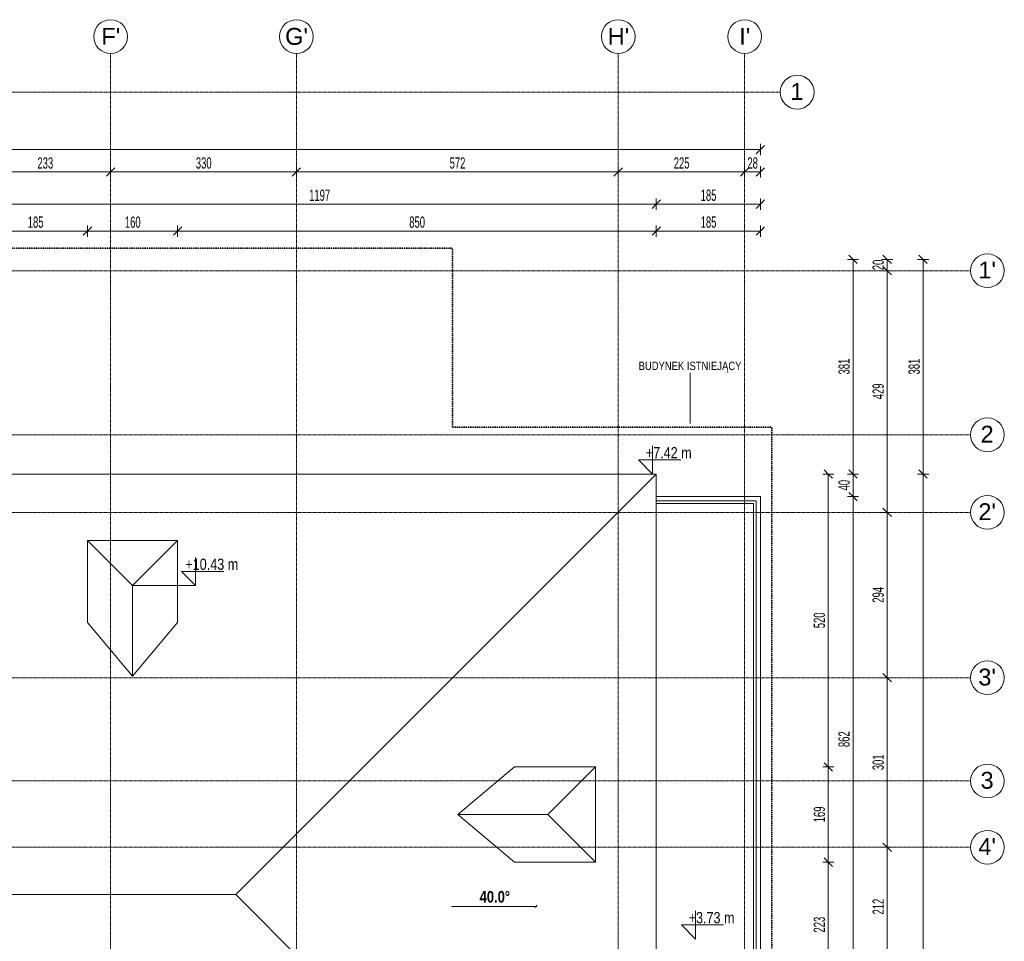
# Model space of a CAD drawing. Header units: millimetres. Extents: x 5238 to 79025, y -25411 to 16655.
# Tile 8 of 8: x 61486 to 78971, y -5239 to 11122. Entities that reach past the tile are written whole.
import ezdxf

# ---------------------------------------------------------------- set-up
doc = ezdxf.new("R2010")
doc.units = ezdxf.units.MM
doc.linetypes.add('__FK_przerywana', pattern=[3.2004, 1.6002, -1.6002])
doc.linetypes.add('Linia siatki', pattern=[22.225, 12.7, -3.175, 3.175, -3.175])
for name, color, linetype, lineweight in [('A-ANNO-DIMS', 7, 'Continuous', 5), ('A-ANNO-DIMS-100', 7, 'Continuous', 5), ('A-DETL-MBND', 7, 'Continuous', 5), ('G-ANNO-DIMS', 7, 'Continuous', 5), ('G-ANNO-TEXT', 7, 'Continuous', 5), ('S-GRID', 7, 'Continuous', 5), ('S-GRID-IDEN', 7, 'Continuous', 5)]:
    doc.layers.add(name, color=color, linetype=linetype, lineweight=lineweight)
doc.layers.add('A-DETL', color=7, linetype='Continuous', lineweight=5, true_color=0x00a600)
doc.layers.add('A-ROOF', color=7, linetype='Continuous', lineweight=18, true_color=0x7f7f7f)
doc.styles.add('Arial_2', font='arial.ttf', dxfattribs={"height": 300})
doc.styles.add('Arial_3', font='arial.ttf', dxfattribs={"width": 0.8, "height": 200})
doc.styles.add('Arial_4', font='arial.ttf', dxfattribs={"width": 0.8, "height": 150})
doc.styles.add('Arial_5', font='arial.ttf', dxfattribs={"width": 0.6, "height": 200})
doc.styles.add('Arial_B', font='arialbd.ttf', dxfattribs={"width": 0.8, "height": 206.349206})
doc.dimstyles.new('standard_wielkość_otworów', dxfattribs={"dimscale": 304.8, "dimtxt": 204.05188, "dimasz": 0.492126, "dimexe": 0.328084, "dimexo": 0.0625, "dimgap": 0, "dimtad": 1, "dimdec": 0, "dimlfac": 0.1, "dimzin": 0, "dimdsep": 46, "dimtxsty": 'Arial_5', "dimblk1": 'OBLIQUE', "dimblk2": 'OBLIQUE', "dimsah": 1, "dimcen": 0.09, "dimazin": 0, "dimtfac": 1, "dimtdec": 4, "dimtix": 1, "dimtmove": 0, "dimatfit": 3, "dimfxl": 0.328084, "dimfxlon": 1, "dimtvp": 1, "dimtolj": 1, "dimtzin": 0, "dimarcsym": 2})

# ---------------------------------------------------------------- blocks, each defined once
blk = doc.blocks.new('Typ poręczy górnej - Górna poręcz_wewnętrzny_-1533136-RZUT DACHU')
at = {"layer": 'A-DETL-MBND'}
for p, q in [((-4293, 2581), (-2518, 2581)), ((-2568, 2531), (-4293, 2531)), ((-2568, -5839), (-2568, 2531)), ((-2518, 2581), (-2518, -5889)), ((-4293, -5839), (-2568, -5839)), ((-2518, -5889), (-4293, -5889))]:
    blk.add_line(p, q, dxfattribs=at)
blk = doc.blocks.new('Siatka - SOsi_Sybol osi-348494-RZUT DACHU')
at = {"layer": 'S-GRID-IDEN', "color": 142, "true_color": 0x0080c0}
blk.add_circle((0, 0), 3, dxfattribs=at)
blk = doc.blocks.new('Rzędne punktów - Znacznik rzędnej-348474-RZUT DACHU')
at = {"layer": 'G-ANNO-DIMS'}
for p, q in [((0, 0), (0, 5)), ((-2.5, 2.5), (0, 0)), ((-2.5, 2.5), (5, 2.5))]:
    blk.add_line(p, q, dxfattribs=at)
blk = doc.blocks.new('DIMBLOCK43-RZUT DACHU')
at = {"layer": 'A-ANNO-DIMS-100', "color": 250, "true_color": 0x303030, "transparency": 16777216}
for p, q in [((76285, 2656), (76185, 2656)), ((76285, 2656), (76210, 2731)), ((76285, -5964), (76285, 2656)), ((76285, 2656), (76360, 2581)), ((76285, 2656), (76385, 2656)), ((76285, -5964), (76210, -5889)), ((76285, -5964), (76185, -5964)), ((76285, -5964), (76360, -6039)), ((76285, -5964), (76385, -5964))]:
    blk.add_line(p, q, dxfattribs=at)
at = {"layer": 'A-ANNO-DIMS-100', "color": 0, "transparency": 16777216, "insert": (76025, -1791), "char_height": 200, "width": 327.74, "attachment_point": 1, "rotation": 90, "line_spacing_factor": 0.941778, "style": 'Arial_5'}
blk.add_mtext('862', dxfattribs=at)
blk = doc.blocks.new('_Oblique')
at = {"color": 0, "linetype": 'ByBlock', "lineweight": -2}
blk.add_line((-0.5, -0.5), (0.5, 0.5), dxfattribs=at)
blk = doc.blocks.new('DIMBLOCK44-RZUT DACHU')
at = {"layer": 'A-ANNO-DIMS-100', "color": 250, "true_color": 0x303030, "transparency": 16777216}
for p, q in [((76285, 3056), (76185, 3056)), ((76285, 3056), (76210, 3131)), ((76285, 2656), (76285, 3056)), ((76285, 3056), (76360, 2981)), ((76285, 3056), (76385, 3056)), ((76285, 2656), (76185, 2656)), ((76285, 2656), (76210, 2731)), ((76285, 2656), (76360, 2581)), ((76285, 2656), (76385, 2656))]:
    blk.add_line(p, q, dxfattribs=at)
at = {"layer": 'A-ANNO-DIMS-100', "color": 0, "transparency": 16777216, "insert": (76025, 2765), "char_height": 200, "width": 218.49, "attachment_point": 1, "rotation": 90, "line_spacing_factor": 0.941778, "style": 'Arial_5'}
blk.add_mtext('40', dxfattribs=at)
blk = doc.blocks.new('DIMBLOCK45-RZUT DACHU')
at = {"layer": 'A-ANNO-DIMS-100', "color": 250, "true_color": 0x303030, "transparency": 16777216}
for p, q in [((76285, 6866), (76185, 6866)), ((76285, 6866), (76210, 6941)), ((76285, 3056), (76285, 6866)), ((76285, 6866), (76360, 6791)), ((76285, 6866), (76385, 6866)), ((76285, 3056), (76185, 3056)), ((76285, 3056), (76210, 3131)), ((76285, 3056), (76360, 2981)), ((76285, 3056), (76385, 3056))]:
    blk.add_line(p, q, dxfattribs=at)
at = {"layer": 'A-ANNO-DIMS-100', "color": 0, "transparency": 16777216, "insert": (76025, 4824), "char_height": 200, "width": 327.74, "attachment_point": 1, "rotation": 90, "line_spacing_factor": 0.941778, "style": 'Arial_5'}
blk.add_mtext('381', dxfattribs=at)
blk = doc.blocks.new('DIMBLOCK46-RZUT DACHU')
at = {"layer": 'A-ANNO-DIMS-100', "color": 250, "true_color": 0x303030, "transparency": 16777216}
for p, q in [((77529, 6866), (77429, 6866)), ((77529, 6866), (77454, 6941)), ((77529, 6866), (77529, 3056)), ((77529, 6866), (77604, 6791)), ((77529, 6866), (77629, 6866)), ((77529, 3056), (77429, 3056)), ((77529, 3056), (77454, 3131)), ((77529, 3056), (77604, 2981)), ((77529, 3056), (77629, 3056))]:
    blk.add_line(p, q, dxfattribs=at)
at = {"layer": 'A-ANNO-DIMS-100', "color": 0, "transparency": 16777216, "insert": (77270, 4824), "char_height": 200, "width": 327.74, "attachment_point": 1, "rotation": 90, "line_spacing_factor": 0.941778, "style": 'Arial_5'}
blk.add_mtext('381', dxfattribs=at)
blk = doc.blocks.new('DIMBLOCK47-RZUT DACHU')
at = {"layer": 'A-ANNO-DIMS-100', "color": 250, "true_color": 0x303030, "transparency": 16777216}
for p, q in [((77529, 3056), (77429, 3056)), ((77529, 3056), (77454, 3131)), ((77529, 3056), (77529, -14244)), ((77529, 3056), (77604, 2981)), ((77529, 3056), (77629, 3056)), ((77529, -14244), (77429, -14244)), ((77529, -14244), (77454, -14169)), ((77529, -14244), (77604, -14319)), ((77529, -14244), (77629, -14244))]:
    blk.add_line(p, q, dxfattribs=at)
at = {"layer": 'A-ANNO-DIMS-100', "color": 0, "transparency": 16777216, "insert": (77270, -5776), "char_height": 200, "width": 436.98, "attachment_point": 1, "rotation": 90, "line_spacing_factor": 0.941778, "style": 'Arial_5'}
blk.add_mtext('1730', dxfattribs=at)
blk = doc.blocks.new('DIMBLOCK53-RZUT DACHU')
at = {"layer": 'A-ANNO-DIMS-100', "color": 250, "true_color": 0x303030, "transparency": 16777216}
for p, q in [((76891, -3569), (76816, -3494)), ((76891, -3569), (76791, -3569)), ((76891, -5684), (76891, -3569)), ((76891, -3569), (76966, -3644)), ((76891, -3569), (76991, -3569)), ((76891, -5684), (76791, -5684)), ((76891, -5684), (76816, -5609)), ((76891, -5684), (76966, -5759)), ((76891, -5684), (76991, -5684))]:
    blk.add_line(p, q, dxfattribs=at)
at = {"layer": 'A-ANNO-DIMS-100', "color": 0, "transparency": 16777216, "insert": (76631, -4763), "char_height": 200, "width": 327.74, "attachment_point": 1, "rotation": 90, "line_spacing_factor": 0.941778, "style": 'Arial_5'}
blk.add_mtext('212', dxfattribs=at)
blk = doc.blocks.new('DIMBLOCK54-RZUT DACHU')
at = {"layer": 'A-ANNO-DIMS-100', "color": 250, "true_color": 0x303030, "transparency": 16777216}
for p, q in [((76891, -559), (76816, -484)), ((76891, -559), (76791, -559)), ((76891, -3569), (76891, -559)), ((76891, -559), (76966, -634)), ((76891, -559), (76991, -559)), ((76891, -3569), (76816, -3494)), ((76891, -3569), (76791, -3569)), ((76891, -3569), (76966, -3644)), ((76891, -3569), (76991, -3569))]:
    blk.add_line(p, q, dxfattribs=at)
at = {"layer": 'A-ANNO-DIMS-100', "color": 0, "transparency": 16777216, "insert": (76631, -2201), "char_height": 200, "width": 327.74, "attachment_point": 1, "rotation": 90, "line_spacing_factor": 0.941778, "style": 'Arial_5'}
blk.add_mtext('301', dxfattribs=at)
blk = doc.blocks.new('DIMBLOCK55-RZUT DACHU')
at = {"layer": 'A-ANNO-DIMS-100', "color": 250, "true_color": 0x303030, "transparency": 16777216}
for p, q in [((76891, 2376), (76816, 2451)), ((76891, 2376), (76791, 2376)), ((76891, -559), (76891, 2376)), ((76891, 2376), (76966, 2301)), ((76891, 2376), (76991, 2376)), ((76891, -559), (76816, -484)), ((76891, -559), (76791, -559)), ((76891, -559), (76966, -634)), ((76891, -559), (76991, -559))]:
    blk.add_line(p, q, dxfattribs=at)
at = {"layer": 'A-ANNO-DIMS-100', "color": 0, "transparency": 16777216, "insert": (76631, 772), "char_height": 200, "width": 327.74, "attachment_point": 1, "rotation": 90, "line_spacing_factor": 0.941778, "style": 'Arial_5'}
blk.add_mtext('294', dxfattribs=at)
blk = doc.blocks.new('DIMBLOCK56-RZUT DACHU')
at = {"layer": 'A-ANNO-DIMS-100', "color": 250, "true_color": 0x303030, "transparency": 16777216}
for p, q in [((76891, 6666), (76791, 6666)), ((76891, 6666), (76816, 6741)), ((76891, 2376), (76891, 6666)), ((76891, 6666), (76966, 6591)), ((76891, 6666), (76991, 6666)), ((76891, 2376), (76816, 2451)), ((76891, 2376), (76791, 2376)), ((76891, 2376), (76966, 2301)), ((76891, 2376), (76991, 2376))]:
    blk.add_line(p, q, dxfattribs=at)
at = {"layer": 'A-ANNO-DIMS-100', "color": 0, "transparency": 16777216, "insert": (76631, 4384), "char_height": 200, "width": 327.74, "attachment_point": 1, "rotation": 90, "line_spacing_factor": 0.941778, "style": 'Arial_5'}
blk.add_mtext('429', dxfattribs=at)
blk = doc.blocks.new('DIMBLOCK57-RZUT DACHU')
at = {"layer": 'A-ANNO-DIMS-100', "color": 250, "true_color": 0x303030, "transparency": 16777216}
for p, q in [((76891, 6866), (76791, 6866)), ((76891, 6866), (76816, 6941)), ((76891, 6666), (76891, 6866)), ((76891, 6866), (76966, 6791)), ((76891, 6866), (76991, 6866)), ((76891, 6666), (76791, 6666)), ((76891, 6666), (76816, 6741)), ((76891, 6666), (76966, 6591)), ((76891, 6666), (76991, 6666))]:
    blk.add_line(p, q, dxfattribs=at)
at = {"layer": 'A-ANNO-DIMS-100', "color": 0, "transparency": 16777216, "insert": (76631, 6675), "char_height": 200, "width": 218.49, "attachment_point": 1, "rotation": 90, "line_spacing_factor": 0.941778, "style": 'Arial_5'}
blk.add_mtext('20', dxfattribs=at)
blk = doc.blocks.new('DIMBLOCK60-RZUT DACHU')
at = {"layer": 'A-ANNO-DIMS-100', "color": 250, "true_color": 0x303030, "transparency": 16777216}
for p, q in [((60825, 7847), (60825, 7947)), ((60825, 7847), (60900, 7922)), ((72790, 7847), (72790, 7947)), ((72790, 7847), (72865, 7922)), ((60825, 7847), (60750, 7772)), ((60825, 7847), (72790, 7847)), ((60825, 7847), (60825, 7747)), ((72790, 7847), (72715, 7772)), ((72790, 7847), (72790, 7747))]:
    blk.add_line(p, q, dxfattribs=at)
at = {"layer": 'A-ANNO-DIMS-100', "color": 0, "transparency": 16777216, "insert": (66626, 8106), "char_height": 200, "width": 436.98, "attachment_point": 1, "line_spacing_factor": 0.941778, "style": 'Arial_5'}
blk.add_mtext('1197', dxfattribs=at)
blk = doc.blocks.new('DIMBLOCK61-RZUT DACHU')
at = {"layer": 'A-ANNO-DIMS-100', "color": 250, "true_color": 0x303030, "transparency": 16777216}
for p, q in [((72790, 7847), (72790, 7947)), ((72790, 7847), (72865, 7922)), ((74640, 7847), (74640, 7947)), ((74640, 7847), (74715, 7922)), ((72790, 7847), (72715, 7772)), ((72790, 7847), (74640, 7847)), ((72790, 7847), (72790, 7747)), ((74640, 7847), (74565, 7772)), ((74640, 7847), (74640, 7747))]:
    blk.add_line(p, q, dxfattribs=at)
at = {"layer": 'A-ANNO-DIMS-100', "color": 0, "transparency": 16777216, "insert": (73579, 8106), "char_height": 200, "width": 327.74, "attachment_point": 1, "line_spacing_factor": 0.941778, "style": 'Arial_5'}
blk.add_mtext('185', dxfattribs=at)
blk = doc.blocks.new('DIMBLOCK67-RZUT DACHU')
at = {"layer": 'A-ANNO-DIMS-100', "color": 250, "true_color": 0x303030, "transparency": 16777216}
for p, q in [((60775, 8419), (60700, 8344)), ((60775, 8419), (60775, 8519)), ((60775, 8419), (60850, 8494)), ((60775, 8419), (63100, 8419)), ((60775, 8419), (60775, 8319)), ((63100, 8419), (63025, 8344)), ((63100, 8419), (63100, 8519)), ((63100, 8419), (63175, 8494)), ((63100, 8419), (63100, 8319))]:
    blk.add_line(p, q, dxfattribs=at)
at = {"layer": 'A-ANNO-DIMS-100', "color": 0, "transparency": 16777216, "insert": (61801, 8678), "char_height": 200, "width": 327.74, "attachment_point": 1, "line_spacing_factor": 0.941778, "style": 'Arial_5'}
blk.add_mtext('233', dxfattribs=at)
blk = doc.blocks.new('DIMBLOCK68-RZUT DACHU')
at = {"layer": 'A-ANNO-DIMS-100', "color": 250, "true_color": 0x303030, "transparency": 16777216}
for p, q in [((63100, 8419), (63025, 8344)), ((63100, 8419), (63100, 8519)), ((63100, 8419), (63175, 8494)), ((63100, 8419), (66400, 8419)), ((63100, 8419), (63100, 8319)), ((66400, 8419), (66325, 8344)), ((66400, 8419), (66400, 8519)), ((66400, 8419), (66475, 8494)), ((66400, 8419), (66400, 8319))]:
    blk.add_line(p, q, dxfattribs=at)
at = {"layer": 'A-ANNO-DIMS-100', "color": 0, "transparency": 16777216, "insert": (64614, 8678), "char_height": 200, "width": 327.74, "attachment_point": 1, "line_spacing_factor": 0.941778, "style": 'Arial_5'}
blk.add_mtext('330', dxfattribs=at)
blk = doc.blocks.new('DIMBLOCK69-RZUT DACHU')
at = {"layer": 'A-ANNO-DIMS-100', "color": 250, "true_color": 0x303030, "transparency": 16777216}
for p, q in [((66400, 8419), (66325, 8344)), ((66400, 8419), (66400, 8519)), ((66400, 8419), (66475, 8494)), ((66400, 8419), (72115, 8419)), ((66400, 8419), (66400, 8319)), ((72115, 8419), (72040, 8344)), ((72115, 8419), (72115, 8519)), ((72115, 8419), (72190, 8494)), ((72115, 8419), (72115, 8319))]:
    blk.add_line(p, q, dxfattribs=at)
at = {"layer": 'A-ANNO-DIMS-100', "color": 0, "transparency": 16777216, "insert": (69121, 8678), "char_height": 200, "width": 327.74, "attachment_point": 1, "line_spacing_factor": 0.941778, "style": 'Arial_5'}
blk.add_mtext('572', dxfattribs=at)
blk = doc.blocks.new('DIMBLOCK70-RZUT DACHU')
at = {"layer": 'A-ANNO-DIMS-100', "color": 250, "true_color": 0x303030, "transparency": 16777216}
for p, q in [((72115, 8419), (72040, 8344)), ((72115, 8419), (72115, 8519)), ((72115, 8419), (72190, 8494)), ((72115, 8419), (74360, 8419)), ((72115, 8419), (72115, 8319)), ((74360, 8419), (74285, 8344)), ((74360, 8419), (74360, 8519)), ((74360, 8419), (74435, 8494)), ((74360, 8419), (74360, 8319))]:
    blk.add_line(p, q, dxfattribs=at)
at = {"layer": 'A-ANNO-DIMS-100', "color": 0, "transparency": 16777216, "insert": (73101, 8678), "char_height": 200, "width": 327.74, "attachment_point": 1, "line_spacing_factor": 0.941778, "style": 'Arial_5'}
blk.add_mtext('225', dxfattribs=at)
blk = doc.blocks.new('DIMBLOCK71-RZUT DACHU')
at = {"layer": 'A-ANNO-DIMS-100', "color": 250, "true_color": 0x303030, "transparency": 16777216}
for p, q in [((74360, 8419), (74285, 8344)), ((74360, 8419), (74360, 8519)), ((74360, 8419), (74435, 8494)), ((74360, 8419), (74640, 8419)), ((74360, 8419), (74360, 8319)), ((74640, 8419), (74565, 8344)), ((74640, 8419), (74640, 8519)), ((74640, 8419), (74715, 8494)), ((74640, 8419), (74640, 8319))]:
    blk.add_line(p, q, dxfattribs=at)
at = {"layer": 'A-ANNO-DIMS-100', "color": 0, "transparency": 16777216, "insert": (74409, 8678), "char_height": 200, "width": 218.49, "attachment_point": 1, "line_spacing_factor": 0.941778, "style": 'Arial_5'}
blk.add_mtext('28', dxfattribs=at)
blk = doc.blocks.new('DIMBLOCK72-RZUT DACHU')
at = {"layer": 'A-ANNO-DIMS-100', "color": 250, "true_color": 0x303030, "transparency": 16777216}
for p, q in [((40590, 8816), (40515, 8741)), ((40590, 8816), (40590, 8916)), ((40590, 8816), (40665, 8891)), ((40590, 8816), (74640, 8816)), ((40590, 8816), (40590, 8716)), ((74640, 8816), (74565, 8741)), ((74640, 8816), (74640, 8916)), ((74640, 8816), (74715, 8891)), ((74640, 8816), (74640, 8716))]:
    blk.add_line(p, q, dxfattribs=at)
at = {"layer": 'A-ANNO-DIMS-100', "color": 0, "transparency": 16777216, "insert": (57433, 9075), "char_height": 200, "width": 436.98, "attachment_point": 1, "line_spacing_factor": 0.941778, "style": 'Arial_5'}
blk.add_mtext('3405', dxfattribs=at)
blk = doc.blocks.new('DIMBLOCK96-RZUT DACHU')
at = {"layer": 'A-ANNO-DIMS-100', "color": 250, "true_color": 0x303030, "transparency": 16777216}
for p, q in [((60840, 7369), (60765, 7294)), ((60840, 7369), (60840, 7469)), ((60840, 7369), (60915, 7444)), ((60840, 7369), (62690, 7369)), ((60840, 7369), (60840, 7269)), ((62690, 7369), (62615, 7294)), ((62690, 7369), (62690, 7469)), ((62690, 7369), (62765, 7444)), ((62690, 7369), (62690, 7269))]:
    blk.add_line(p, q, dxfattribs=at)
at = {"layer": 'A-ANNO-DIMS-100', "color": 0, "transparency": 16777216, "insert": (61629, 7628), "char_height": 200, "width": 327.74, "attachment_point": 1, "line_spacing_factor": 0.941778, "style": 'Arial_5'}
blk.add_mtext('185', dxfattribs=at)
blk = doc.blocks.new('DIMBLOCK97-RZUT DACHU')
at = {"layer": 'A-ANNO-DIMS-100', "color": 250, "true_color": 0x303030, "transparency": 16777216}
for p, q in [((62690, 7369), (62615, 7294)), ((62690, 7369), (62690, 7469)), ((62690, 7369), (62765, 7444)), ((62690, 7369), (64290, 7369)), ((62690, 7369), (62690, 7269)), ((64290, 7369), (64215, 7294)), ((64290, 7369), (64290, 7469)), ((64290, 7369), (64365, 7444)), ((64290, 7369), (64290, 7269))]:
    blk.add_line(p, q, dxfattribs=at)
at = {"layer": 'A-ANNO-DIMS-100', "color": 0, "transparency": 16777216, "insert": (63354, 7628), "char_height": 200, "width": 327.74, "attachment_point": 1, "line_spacing_factor": 0.941778, "style": 'Arial_5'}
blk.add_mtext('160', dxfattribs=at)
blk = doc.blocks.new('DIMBLOCK98-RZUT DACHU')
at = {"layer": 'A-ANNO-DIMS-100', "color": 250, "true_color": 0x303030, "transparency": 16777216}
for p, q in [((64290, 7369), (64215, 7294)), ((64290, 7369), (64290, 7469)), ((64290, 7369), (64365, 7444)), ((64290, 7369), (72790, 7369)), ((64290, 7369), (64290, 7269)), ((72790, 7369), (72715, 7294)), ((72790, 7369), (72790, 7469)), ((72790, 7369), (72865, 7444)), ((72790, 7369), (72790, 7269))]:
    blk.add_line(p, q, dxfattribs=at)
at = {"layer": 'A-ANNO-DIMS-100', "color": 0, "transparency": 16777216, "insert": (68404, 7628), "char_height": 200, "width": 327.74, "attachment_point": 1, "line_spacing_factor": 0.941778, "style": 'Arial_5'}
blk.add_mtext('850', dxfattribs=at)
blk = doc.blocks.new('DIMBLOCK99-RZUT DACHU')
at = {"layer": 'A-ANNO-DIMS-100', "color": 250, "true_color": 0x303030, "transparency": 16777216}
for p, q in [((72790, 7369), (72715, 7294)), ((72790, 7369), (72790, 7469)), ((72790, 7369), (72865, 7444)), ((72790, 7369), (74640, 7369)), ((72790, 7369), (72790, 7269)), ((74640, 7369), (74565, 7294)), ((74640, 7369), (74640, 7469)), ((74640, 7369), (74715, 7444)), ((74640, 7369), (74640, 7269))]:
    blk.add_line(p, q, dxfattribs=at)
at = {"layer": 'A-ANNO-DIMS-100', "color": 0, "transparency": 16777216, "insert": (73579, 7628), "char_height": 200, "width": 327.74, "attachment_point": 1, "line_spacing_factor": 0.941778, "style": 'Arial_5'}
blk.add_mtext('185', dxfattribs=at)
blk = doc.blocks.new('DIMBLOCK100-RZUT DACHU')
at = {"layer": 'A-ANNO-DIMS-100', "color": 250, "true_color": 0x303030, "transparency": 16777216}
for p, q in [((75846, 3056), (75746, 3056)), ((75846, 3056), (75771, 3131)), ((75846, 3056), (75846, -2144)), ((75846, 3056), (75921, 2981)), ((75846, 3056), (75946, 3056)), ((75846, -2144), (75771, -2069)), ((75846, -2144), (75746, -2144)), ((75846, -2144), (75921, -2219)), ((75846, -2144), (75946, -2144))]:
    blk.add_line(p, q, dxfattribs=at)
at = {"layer": 'A-ANNO-DIMS-100', "color": 0, "transparency": 16777216, "insert": (75586, 319), "char_height": 200, "width": 327.74, "attachment_point": 1, "rotation": 90, "line_spacing_factor": 0.941778, "style": 'Arial_5'}
blk.add_mtext('520', dxfattribs=at)
blk = doc.blocks.new('DIMBLOCK101-RZUT DACHU')
at = {"layer": 'A-ANNO-DIMS-100', "color": 250, "true_color": 0x303030, "transparency": 16777216}
for p, q in [((75846, -2144), (75771, -2069)), ((75846, -2144), (75746, -2144)), ((75846, -2144), (75846, -3834)), ((75846, -2144), (75921, -2219)), ((75846, -2144), (75946, -2144)), ((75846, -3834), (75746, -3834)), ((75846, -3834), (75771, -3759)), ((75846, -3834), (75921, -3909)), ((75846, -3834), (75946, -3834))]:
    blk.add_line(p, q, dxfattribs=at)
at = {"layer": 'A-ANNO-DIMS-100', "color": 0, "transparency": 16777216, "insert": (75586, -3126), "char_height": 200, "width": 327.74, "attachment_point": 1, "rotation": 90, "line_spacing_factor": 0.941778, "style": 'Arial_5'}
blk.add_mtext('169', dxfattribs=at)
blk = doc.blocks.new('DIMBLOCK102-RZUT DACHU')
at = {"layer": 'A-ANNO-DIMS-100', "color": 250, "true_color": 0x303030, "transparency": 16777216}
for p, q in [((75846, -3834), (75746, -3834)), ((75846, -3834), (75771, -3759)), ((75846, -3834), (75846, -6059)), ((75846, -3834), (75921, -3909)), ((75846, -3834), (75946, -3834)), ((75846, -6059), (75746, -6059)), ((75846, -6059), (75771, -5984)), ((75846, -6059), (75921, -6134)), ((75846, -6059), (75946, -6059))]:
    blk.add_line(p, q, dxfattribs=at)
at = {"layer": 'A-ANNO-DIMS-100', "color": 0, "transparency": 16777216, "insert": (75586, -5083), "char_height": 200, "width": 327.74, "attachment_point": 1, "rotation": 90, "line_spacing_factor": 0.941778, "style": 'Arial_5'}
blk.add_mtext('223', dxfattribs=at)

msp = doc.modelspace()

# ---------------------------------------------------------------- linework, layer by layer
at = {"layer": 'A-DETL', "color": 6, "linetype": '__FK_przerywana', "lineweight": 35, "true_color": 0xff00ff}
for p, q in [((43720.3, 7065.6), (69170.3, 7065.6)), ((69170.3, 7065.6), (69170.3, 3887.6)), ((69170.3, 3887.6), (74840.3, 3887.6)), ((74840.3, 3887.6), (74840.3, -6164.4))]:
    msp.add_line(p, q, dxfattribs=at)
at = {"layer": 'A-DETL-MBND'}
for p, q in [((74640.3, 2655.6), (72790.3, 2655.6)), ((72790.3, 2655.6), (74640.3, 2655.6)), ((74640.3, -5964.4), (74640.3, 2655.6)), ((74640.3, 2655.6), (74640.3, -5964.4))]:
    msp.add_line(p, q, dxfattribs=at)
at = {"layer": 'A-ROOF'}
for p, q in [((72790.3, 3055.6), (40590.3, 3055.6)), ((65325.3, -4409.4), (72790.3, 3055.6)), ((72790.3, -14244.4), (72790.3, 3055.6)), ((48055.3, -4409.4), (65325.3, -4409.4)), ((69079, -8163.1), (65325.3, -4409.4))]:
    msp.add_line(p, q, dxfattribs=at)
at = {"layer": 'A-ROOF', "color": 7, "lineweight": 5}
for p, q in [((62690.3, 1875.6), (62690.3, 421.4)), ((64290.3, 1875.6), (62690.3, 1875.6)), ((63490.3, 1075.6), (62690.3, 1875.6)), ((64290.3, 1875.6), (63490.3, 1075.6)), ((64290.3, 421.4), (64290.3, 1875.6)), ((63490.3, -532), (63490.3, 1075.6)), ((62690.3, 421.4), (63490.3, -532)), ((63490.3, -532), (64290.3, 421.4)), ((70275.3, -2144.2), (69268.3, -2989.2)), ((71710.3, -2144.2), (70275.3, -2144.2)), ((70865.3, -2989.2), (71710.3, -2144.2)), ((71710.3, -3834.2), (71710.3, -2144.2)), ((69268.3, -2989.2), (70865.3, -2989.2)), ((69268.3, -2989.2), (70275.3, -3834.2)), ((70865.3, -2989.2), (71710.3, -3834.2)), ((70275.3, -3834.2), (71710.3, -3834.2))]:
    msp.add_line(p, q, dxfattribs=at)
at = {"layer": 'G-ANNO-DIMS', "color": 1, "true_color": 0xff0000}
for p, q in [((72790.3, 3055.6), (72726.5, 3055.6)), ((63490.3, 1075.6), (64610.3, 1075.6))]:
    msp.add_line(p, q, dxfattribs=at)
at = {"layer": 'G-ANNO-DIMS'}
for p, q in [((69156.2, -4619.7), (70656.2, -4619.7)), ((70656.2, -4619.7), (70636.4, -4639.5)), ((70656.2, -4619.7), (70676.1, -4599.8))]:
    msp.add_line(p, q, dxfattribs=at)
at = {"layer": 'G-ANNO-TEXT', "color": 6, "true_color": 0xff00ff}
msp.add_line((73393, 3952.1), (73393, 4855.3), dxfattribs=at)
at = {"layer": 'S-GRID', "linetype": 'Linia siatki'}
for p, q in [((63100.3, 10521.6), (63100.3, -21375.5)), ((66400.3, 10521.6), (66400.3, -21375.5)), ((72115.3, 10521.6), (72115.3, -21375.5)), ((74360.3, 10521.6), (74360.3, -21375.5)), ((21217, 9835.6), (74993.1, 9835.6)), ((21217, 6665.6), (78371.5, 6665.6)), ((21217, 3751.6), (78371.5, 3751.6)), ((21217, 2375.6), (78371.5, 2375.6)), ((21217, -559.4), (78371.5, -559.4)), ((21217, -2392.4), (78371.5, -2392.4)), ((21217, -3569.4), (78371.5, -3569.4))]:
    msp.add_line(p, q, dxfattribs=at)

# ---------------------------------------------------------------- block references
at = {"layer": 'A-DETL-MBND'}
msp.add_blockref('Typ poręczy górnej - Górna poręcz_wewnętrzny_-1533136-RZUT DACHU', (77083.7, 0), dxfattribs=at)
at = {"layer": 'G-ANNO-DIMS', "xscale": 99.99999999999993, "yscale": 99.99999999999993, "zscale": 99.99999999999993}
for p in [(72726.5, 3055.6), (64610.3, 1075.6), (73486.9, -5198.5)]:
    msp.add_blockref('Rzędne punktów - Znacznik rzędnej-348474-RZUT DACHU', p, dxfattribs=at)
at = {"layer": 'S-GRID-IDEN', "color": 142, "true_color": 0x0080c0, "xscale": 99.99999999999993, "yscale": 99.99999999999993, "zscale": 99.99999999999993}
for p, rotation in [((63100.3, 10821.6), 180), ((66400.3, 10821.6), 180), ((72115.3, 10821.6), 180), ((74360.3, 10821.6), 180), ((75293.1, 9835.6), 269.9999999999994), ((78671.5, 6665.6), 269.9999999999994), ((78671.5, 3751.6), 269.9999999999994), ((78671.5, 2375.6), 269.9999999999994), ((78671.5, -559.4), 269.9999999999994), ((78671.5, -2392.4), 269.9999999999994), ((78671.5, -3569.4), 269.9999999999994)]:
    msp.add_blockref('Siatka - SOsi_Sybol osi-348494-RZUT DACHU', p, dxfattribs=dict(at, rotation=rotation))

# ---------------------------------------------------------------- texts
at = {"layer": 'G-ANNO-DIMS', "color": 1, "true_color": 0xff0000, "char_height": 200, "attachment_point": 1, "line_spacing_factor": 0.941778, "style": 'Arial_3'}
for s, insert, width in [('+7.42 m', (72605.5, 3534.7), 962.269), ('+10.43 m', (64428.1, 1554.7), 1109.18), ('+3.73 m', (73365.9, -4719.4), 962.269)]:
    msp.add_mtext(s, dxfattribs=dict(at, insert=insert, width=width))
at = {"layer": 'G-ANNO-DIMS', "insert": (69653.2, -4345.3), "char_height": 206.35, "width": 607.233, "attachment_point": 1, "line_spacing_factor": 0.941778, "style": 'Arial_B'}
msp.add_mtext('40.0°', dxfattribs=at)
at = {"layer": 'G-ANNO-TEXT', "color": 6, "true_color": 0xff00ff, "char_height": 150, "attachment_point": 1, "style": 'Arial_4'}
for s, insert, width in [('ĄCY', (73959.1, 5051.5), 416.878), ('BUDYNEK ISTNIEJ', (72477.4, 5051.5), 1795.78)]:
    msp.add_mtext(s, dxfattribs=dict(at, insert=insert, width=width))
at = {"layer": 'S-GRID-IDEN', "color": 142, "true_color": 0x0080c0, "char_height": 300, "attachment_point": 1, "style": 'Arial_2'}
for s, insert, width in [("F'", (62935.9, 10975.5), 408.861), ("G'", (66199.4, 10975.5), 497.046), ("H'", (71927.9, 10975.5), 464.979), ("I'", (74265.4, 10975.5), 240.506), ('\\fArial|b0|i0|c238|p34|;1', (75171, 9997.5), 288.607), ("1'", (78509.9, 6827.5), 384.81), ('\\fArial|b0|i0|c238|p34|;2', (78549.4, 3913.5), 288.607), ("2'", (78509.9, 2537.5), 384.81), ("3'", (78509.9, -397.5), 384.81), ('\\fArial|b0|i0|c238|p34|;3', (78549.4, -2230.5), 288.607), ("4'", (78509.9, -3407.5), 384.81)]:
    msp.add_mtext(s, dxfattribs=dict(at, insert=insert, width=width))

# ---------------------------------------------------------------- dimensions: what is measured, and where the dimension line sits
at = {"layer": 'A-ANNO-DIMS', "color": 250, "true_color": 0x303030}
for base, p1, p2, override, picture, middle in [((74640.3, 8815.6), (40590.3, 8715.6), (74640.3, 8715.6), {"dimpost": '<>', "dimfxl": 34050}, 'DIMBLOCK72-RZUT DACHU', (57615.3, 8917.8)), ((63100.3333376, 8418.5196293), (60775.3333376, 8518.5196293), (63100.3333376, 8518.5196293), {"dimpost": '<>', "dimfxl": 2325}, 'DIMBLOCK67-RZUT DACHU', (61937.8333376, 8520.7024403)), ((66400.3, 8418.5), (63100.3, 8518.5), (66400.3, 8518.5), {"dimpost": '<>', "dimfxl": 3300}, 'DIMBLOCK68-RZUT DACHU', (64750.3, 8520.7)), ((72115.3333376, 8418.5196293), (66400.3333376, 8518.5196293), (72115.3333376, 8518.5196293), {"dimpost": '<>', "dimfxl": 5715}, 'DIMBLOCK69-RZUT DACHU', (69257.8333376, 8520.6342274)), ((74360.3333376, 8418.5196293), (72115.3333376, 8518.5196293), (74360.3333376, 8518.5196293), {"dimpost": '<>', "dimfxl": 2245}, 'DIMBLOCK70-RZUT DACHU', (73237.8333376, 8520.6342274)), ((74640.3, 8418.5), (74360.3, 8518.5), (74640.3, 8318.5), {"dimpost": '<>', "dimfxl": 344.093011}, 'DIMBLOCK71-RZUT DACHU', (74500.3, 8520.6)), ((72790.3333376, 7846.7117431), (60825.3333376, 7746.7117431), (72790.3333376, 7746.7117431), {"dimpost": '<>', "dimfxl": 11965}, 'DIMBLOCK60-RZUT DACHU', (66807.8333376, 7948.8263413)), ((74640.3, 7846.7), (72790.3, 7746.7), (74640.3, 7746.7), {"dimpost": '<>', "dimfxl": 1850}, 'DIMBLOCK61-RZUT DACHU', (73715.3, 7948.8)), ((62690.3, 7368.7), (60840.3, 7268.7), (62690.3, 7268.7), {"dimpost": '<>', "dimfxl": 1850}, 'DIMBLOCK96-RZUT DACHU', (61765.3, 7470.8)), ((64290.3, 7368.7), (62690.3, 7268.7), (64290.3, 7268.7), {"dimpost": '<>', "dimfxl": 1600}, 'DIMBLOCK97-RZUT DACHU', (63490.3, 7470.8)), ((72790.3, 7368.7), (64290.3, 7268.7), (72790.3, 7268.7), {"dimpost": '<>', "dimfxl": 8500}, 'DIMBLOCK98-RZUT DACHU', (68540.3, 7470.8)), ((74640.3, 7368.7), (72790.3, 7268.7), (74640.3, 7268.7), {"dimpost": '<>', "dimfxl": 1850}, 'DIMBLOCK99-RZUT DACHU', (73715.3, 7470.8))]:
    dim = msp.add_linear_dim(base=base, p1=p1, p2=p2, dimstyle='standard_wielkość_otworów', override=override, dxfattribs=at)
    dim.commit()
    dim.dimension.update_dxf_attribs({"geometry": picture, "text_midpoint": middle})
for base, p1, p2, override, picture, middle in [((76284.7, 6865.6), (76184.7, 3055.6), (76184.7, 6865.6), {"dimpost": '<>', "dimfxl": 3810}, 'DIMBLOCK45-RZUT DACHU', (76182.5, 4960.6)), ((76890.7, 6865.6), (76790.7, 6665.6), (76790.7, 6865.6), {"dimpost": '<>', "dimfxl": 200}, 'DIMBLOCK57-RZUT DACHU', (76788.6, 6765.6)), ((77529.5, 3055.6), (77429.5, 6865.6), (77429.5, 3055.6), {"dimpost": '<>', "dimfxl": 3810}, 'DIMBLOCK46-RZUT DACHU', (77427.3, 4960.6)), ((76890.7, 6665.6), (76790.7, 2375.6), (76790.7, 6665.6), {"dimpost": '<>', "dimfxl": 4290}, 'DIMBLOCK56-RZUT DACHU', (76788.6, 4520.6)), ((75845.5, -2144.2), (75745.5, 3055.6), (75745.5, -2144.2), {"dimpost": '<>', "dimfxl": 5199.780497}, 'DIMBLOCK100-RZUT DACHU', (75743.4, 455.7)), ((76284.7, 3055.6), (76184.7, 2655.6), (76184.7, 3055.6), {"dimpost": '<>', "dimfxl": 400}, 'DIMBLOCK44-RZUT DACHU', (76182.6, 2855.6)), ((77529.5, -14244.4), (77429.5, 3055.6), (77429.5, -14244.4), {"dimpost": '<>', "dimfxl": 17300}, 'DIMBLOCK47-RZUT DACHU', (77427.3, -5594.4)), ((76284.7, 2655.6), (76184.7, -5964.4), (76184.7, 2655.6), {"dimpost": '<>', "dimfxl": 8620}, 'DIMBLOCK43-RZUT DACHU', (76182.6, -1654.4)), ((76890.7170292, 2375.592548), (76790.7170292, -559.407452), (76790.7170292, 2375.592548), {"dimpost": '<>', "dimfxl": 2935}, 'DIMBLOCK55-RZUT DACHU', (76788.602431, 908.092548)), ((76890.7, -559.4), (76790.7, -3569.4), (76790.7, -559.4), {"dimpost": '<>', "dimfxl": 3010}, 'DIMBLOCK54-RZUT DACHU', (76788.5, -2064.4)), ((75845.5, -3834.2), (75745.5, -2144.2), (75745.5, -3834.2), {"dimpost": '<>', "dimfxl": 1690}, 'DIMBLOCK101-RZUT DACHU', (75743.4, -2989.2)), ((76890.7170292, -3569.407452), (76790.7170292, -5684.407452), (76790.7170292, -3569.407452), {"dimpost": '<>', "dimfxl": 2115}, 'DIMBLOCK53-RZUT DACHU', (76790.3077516, -4626.907452)), ((75845.5, -6059.4), (75745.5, -3834.2), (75745.5, -6059.4), {"dimpost": '<>', "dimfxl": 2225.219503}, 'DIMBLOCK102-RZUT DACHU', (75743.4, -4946.8))]:
    dim = msp.add_linear_dim(base=base, p1=p1, p2=p2, angle=90, dimstyle='standard_wielkość_otworów', override=override, dxfattribs=at)
    dim.commit()
    dim.dimension.update_dxf_attribs({"geometry": picture, "text_midpoint": middle})

doc.saveas('drawing.dxf')
